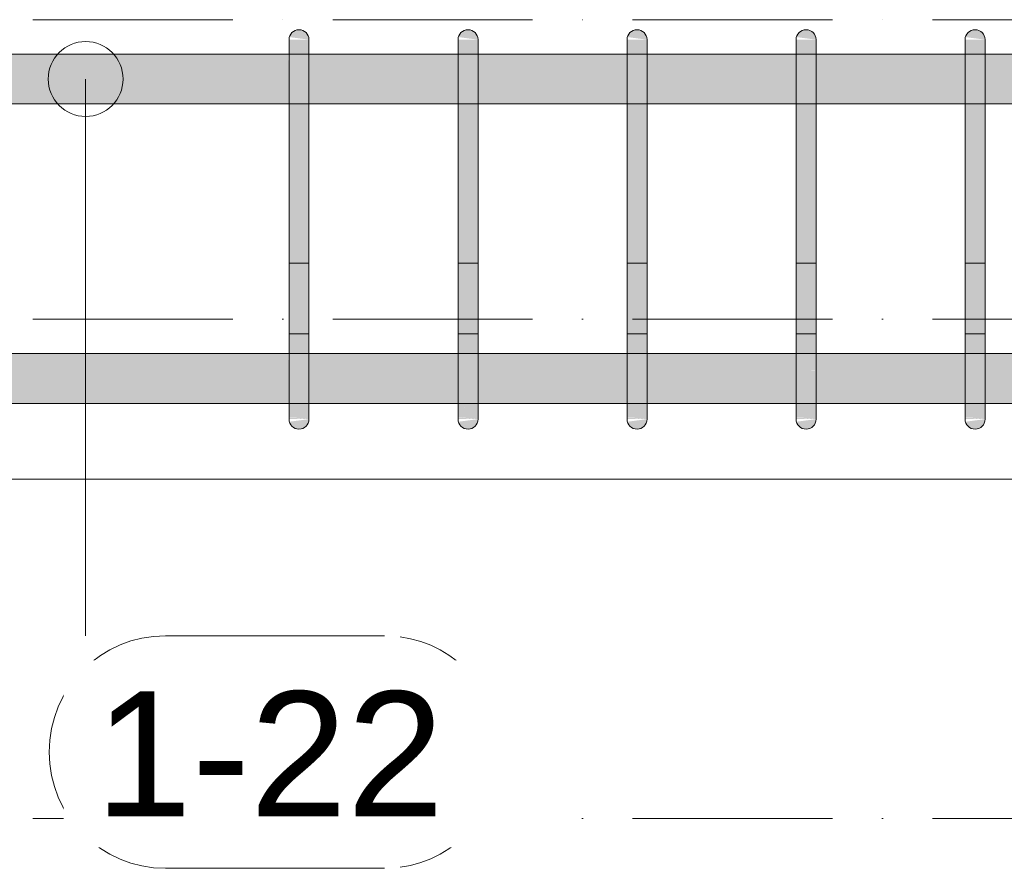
# Model space of a CAD drawing. Header units: millimetres. Extents: x -25607 to 9385, y 1894 to 10168.
# Tile 161 of 181: x 6638 to 7131, y 5575 to 6000. Entities that reach past the tile are written whole.
import ezdxf

# ---------------------------------------------------------------- set-up
doc = ezdxf.new("R2010")
doc.units = ezdxf.units.MM
doc.linetypes.add('Čerchovaná', pattern=[150, 100, -25, 0, -25])
for name, color, linetype, lineweight in [('A-FLOR-LEVL', 51, 'Continuous', 5), ('S-BEAM', 12, 'Continuous', 9), ('S-RBAR', 171, 'Continuous', 5), ('S-RBAR-IDEN', 171, 'Continuous', 5)]:
    doc.layers.add(name, color=color, linetype=linetype, lineweight=lineweight)
doc.styles.add('Arial_1', font='arial.ttf', dxfattribs={"height": 62.5})

# ---------------------------------------------------------------- blocks, each defined once
blk = doc.blocks.new('Popisek výztuže - _Typ_ množství_LEVÝ-573731-V5')
at = {"layer": 'S-RBAR-IDEN'}
for p, q in [((-16348.87, 6003.76), (-16458.56, 6003.76)), ((-16458.56, 5887.33), (-16348.87, 5887.33))]:
    blk.add_line(p, q, dxfattribs=at)
for centre, start, end in [((-16458.56, 5945.54), 90, 270), ((-16348.87, 5945.54), 277.6434, 82.3566)]:
    blk.add_arc(centre, 58.22, start, end, dxfattribs=at)

msp = doc.modelspace()

# ---------------------------------------------------------------- hatches: boundary and pattern name
at = {"layer": 'S-RBAR'}
for points in [[(6782.58, 5990), (6782.41, 5991.29), (6781.91, 5992.5), (6781.12, 5993.54), (6780.08, 5994.33), (6778.88, 5994.83), (6777.58, 5995), (6776.29, 5994.83), (6775.08, 5994.33), (6774.05, 5993.54), (6773.25, 5992.5), (6772.75, 5991.29), (6782.41, 5990.02)], [(6867.2, 5990), (6867.03, 5991.29), (6866.53, 5992.5), (6865.73, 5993.54), (6864.7, 5994.33), (6863.49, 5994.83), (6862.2, 5995), (6860.1, 5994.5), (6859.7, 5994.33), (6858.66, 5993.54), (6857.87, 5992.5), (6857.37, 5991.29), (6867.03, 5990.02)], [(6951.81, 5990), (6951.64, 5991.29), (6951.14, 5992.5), (6950.35, 5993.54), (6949.31, 5994.33), (6947.9, 5994.86), (6946.81, 5995), (6945.52, 5994.83), (6944.31, 5994.33), (6943.28, 5993.54), (6942.48, 5992.5), (6941.98, 5991.29), (6951.64, 5990.02)], [(7036.43, 5990), (7036.26, 5991.29), (7035.7, 5992.58), (7034.96, 5993.54), (7033.93, 5994.33), (7032.72, 5994.83), (7031.43, 5995), (7030.13, 5994.83), (7028.93, 5994.33), (7027.89, 5993.54), (7027.1, 5992.5), (7026.6, 5991.29), (7035.7, 5990.1)], [(7121.04, 5990), (7120.87, 5991.29), (7120.37, 5992.5), (7119.58, 5993.54), (7118.54, 5994.33), (7117.34, 5994.83), (7116.04, 5995), (7114.75, 5994.83), (7113.54, 5994.33), (7112.51, 5993.54), (7111.71, 5992.5), (7111.21, 5991.29), (7120.87, 5990.02)], [(6772.58, 5965), (6782.58, 5965), (6782.58, 5990), (6772.58, 5990), (6772.58, 5969.55)], [(6857.2, 5965), (6867.2, 5965), (6867.2, 5990), (6857.2, 5990), (6857.2, 5969.55)], [(6951.81, 5965), (6951.81, 5990), (6941.81, 5990), (6941.81, 5965)], [(7036.43, 5965), (7036.43, 5990), (7026.43, 5990), (7026.43, 5965), (7035.7, 5965)], [(7111.04, 5965), (7121.04, 5965), (7121.04, 5990), (7111.04, 5990), (7111.04, 5969.55)], [(6782.58, 5825), (6782.58, 5965), (6772.58, 5965), (6772.58, 5825)], [(6860.1, 5825), (6867.2, 5825), (6867.2, 5965), (6857.2, 5965), (6857.2, 5825)], [(6951.81, 5825), (6951.81, 5965), (6941.81, 5965), (6941.81, 5825), (6947.9, 5825)], [(7036.43, 5825), (7036.43, 5965), (7026.43, 5965), (7026.43, 5825), (7035.7, 5825)], [(7121.04, 5825), (7121.04, 5965), (7111.04, 5965), (7111.04, 5825)], [(6777.58, 5795), (6778.88, 5795.17), (6780.08, 5795.67), (6781.12, 5796.46), (6781.91, 5797.5), (6782.41, 5798.71), (6782.41, 5799.98), (6772.75, 5798.71), (6773.25, 5797.5), (6774.05, 5796.46), (6775.08, 5795.67), (6776.29, 5795.17)], [(6862.2, 5795), (6863.49, 5795.17), (6864.7, 5795.67), (6865.73, 5796.46), (6866.53, 5797.5), (6867.03, 5798.71), (6867.03, 5799.98), (6857.37, 5798.71), (6857.87, 5797.5), (6858.66, 5796.46), (6860.1, 5795.5), (6860.9, 5795.17)], [(6946.81, 5795), (6948.11, 5795.17), (6949.31, 5795.67), (6950.35, 5796.46), (6951.14, 5797.5), (6951.64, 5798.71), (6951.64, 5799.98), (6941.98, 5798.71), (6942.48, 5797.5), (6943.28, 5796.46), (6944.31, 5795.67), (6945.52, 5795.17)], [(7031.43, 5795), (7032.72, 5795.17), (7033.93, 5795.67), (7034.96, 5796.46), (7035.76, 5797.5), (7036.26, 5798.71), (7036.43, 5800), (7026.6, 5798.71), (7027.1, 5797.5), (7027.89, 5796.46), (7028.93, 5795.67), (7030.13, 5795.17)], [(7116.04, 5795), (7117.34, 5795.17), (7118.54, 5795.67), (7119.58, 5796.46), (7120.37, 5797.5), (7120.87, 5798.71), (7120.87, 5799.98), (7111.21, 5798.71), (7111.71, 5797.5), (7112.51, 5796.46), (7113.54, 5795.67), (7114.75, 5795.17)]]:
    msp.add_hatch(color=256, dxfattribs=at).paths.add_polyline_path(points)
h = msp.add_hatch(color=256, dxfattribs=at)
h.paths.add_polyline_path([(4034.44, 5957.8), (4044.49, 5957.8), (4044.49, 5982.8), (4034.44, 5982.8), (4034.44, 5971)])
h.paths.add_polyline_path([(5630.88, 5957.8), (5775.06, 5957.8), (5775.06, 5982.8), (5585.68, 5982.8), (5585.68, 5957.8)])
h.paths.add_polyline_path([(7121.04, 5957.8), (7195.66, 5957.8), (7195.66, 5982.8), (7121.04, 5982.8), (7121.04, 5965)])
h.paths.add_polyline_path([(5785.06, 5957.8), (5974.44, 5957.8), (5974.44, 5982.8), (5785.06, 5982.8), (5785.06, 5965)])
h.paths.add_polyline_path([(7036.43, 5957.8), (7111.04, 5957.8), (7111.04, 5982.8), (7036.43, 5982.8), (7036.43, 5965)])
h.paths.add_polyline_path([(8024.38, 5957.8), (8024.38, 5982.8), (8014.39, 5982.8), (8014.39, 5957.8)])
h.paths.add_polyline_path([(7996.39, 5957.8), (7996.39, 5982.8), (7652.49, 5982.8), (7652.49, 5957.8), (7913.7, 5957.8)])
h.paths.add_polyline_path([(7205.66, 5957.8), (7280.27, 5957.8), (7280.27, 5982.8), (7205.66, 5982.8), (7205.66, 5965)])
h.paths.add_polyline_path([(4120.41, 5957.8), (4158.32, 5957.8), (4158.32, 5982.8), (4120.41, 5982.8), (4120.41, 5965)])
h.paths.add_polyline_path([(5575.68, 5957.8), (5575.68, 5982.8), (5386.3, 5982.8), (5386.3, 5957.8), (5455.28, 5957.8)])
h.paths.add_polyline_path([(4740.74, 5957.8), (4819.86, 5957.8), (4819.86, 5982.8), (4740.74, 5982.8), (4740.74, 5965)])
h.paths.add_polyline_path([(4082.49, 5957.8), (4110.41, 5957.8), (4110.41, 5982.8), (4082.49, 5982.8), (4082.49, 5965)])
h.paths.add_polyline_path([(4651.63, 5957.8), (4730.74, 5957.8), (4730.74, 5982.8), (4651.63, 5982.8), (4651.63, 5965)])
h.paths.add_polyline_path([(4577.28, 5957.8), (4641.63, 5957.8), (4641.63, 5982.8), (4551.63, 5982.8), (4551.63, 5957.8)])
h.paths.add_polyline_path([(4216.23, 5957.8), (4254.15, 5957.8), (4254.15, 5982.8), (4216.23, 5982.8), (4216.23, 5965)])
h.paths.add_polyline_path([(4918.97, 5957.8), (4998.08, 5957.8), (4998.08, 5982.8), (4918.97, 5982.8), (4918.97, 5965)])
h.paths.add_polyline_path([(7634.49, 5957.8), (7634.49, 5982.8), (7589.29, 5982.8), (7589.29, 5957.8), (7606.4, 5957.8)])
h.paths.add_polyline_path([(4445.8, 5957.8), (4445.57, 5982.8), (4407.89, 5982.8), (4407.89, 5957.8)])
h.paths.add_polyline_path([(7579.29, 5957.8), (7579.29, 5982.8), (7544.18, 5982.8), (7544.18, 5957.8), (7562.5, 5957.8)])
h.paths.add_polyline_path([(5376.3, 5957.8), (5376.3, 5982.8), (5186.3, 5982.8), (5186.3, 5957.8), (5279.68, 5957.8)])
h.paths.add_polyline_path([(6941.81, 5957.8), (6941.81, 5982.8), (6867.2, 5982.8), (6867.2, 5957.8)])
h.paths.add_polyline_path([(4168.32, 5957.8), (4206.23, 5957.8), (4206.23, 5982.8), (4168.32, 5982.8), (4168.32, 5965)])
h.paths.add_polyline_path([(5984.44, 5957.8), (6173.82, 5957.8), (6173.82, 5982.8), (5984.44, 5982.8), (5984.44, 5965)])
h.paths.add_polyline_path([(4493.72, 5957.8), (4493.72, 5982.8), (4455.8, 5982.8), (4455.8, 5957.8)])
h.paths.add_polyline_path([(7026.43, 5957.8), (7026.43, 5982.8), (6951.81, 5982.8), (6951.81, 5957.8)])
h.paths.add_polyline_path([(6183.82, 5957.8), (6373.2, 5957.8), (6373.2, 5982.8), (6183.82, 5982.8), (6183.82, 5965)])
h.paths.add_polyline_path([(7363.75, 5957.8), (7398.86, 5957.8), (7398.86, 5982.8), (7363.75, 5982.8), (7363.75, 5965)])
h.paths.add_polyline_path([(7290.27, 5957.8), (7353.75, 5957.8), (7353.75, 5982.8), (7290.27, 5982.8), (7290.27, 5965)])
h.paths.add_polyline_path([(5176.3, 5957.8), (5176.3, 5982.8), (5097.19, 5982.8), (5097.19, 5957.8), (5104.08, 5957.8)])
h.paths.add_polyline_path([(6383.2, 5957.8), (6572.58, 5957.8), (6572.58, 5982.8), (6383.2, 5982.8), (6383.2, 5965)])
h.paths.add_polyline_path([(4264.15, 5957.8), (4286.39, 5957.8), (4286.39, 5982.8), (4264.15, 5982.8), (4264.15, 5965)])
h.paths.add_polyline_path([(4829.86, 5957.8), (4908.97, 5957.8), (4908.97, 5982.8), (4829.86, 5982.8), (4829.86, 5965)])
h.paths.add_polyline_path([(4541.63, 5957.8), (4541.63, 5982.8), (4503.72, 5982.8), (4503.72, 5957.8)])
h.paths.add_polyline_path([(4324.39, 5957.8), (4349.98, 5957.8), (4349.98, 5982.8), (4324.39, 5982.8), (4324.39, 5965)])
h.paths.add_polyline_path([(6582.58, 5957.8), (6772.58, 5957.8), (6772.29, 5982.8), (6582.58, 5982.8), (6582.58, 5965)])
h.paths.add_polyline_path([(4359.98, 5957.8), (4397.89, 5957.8), (4397.89, 5982.8), (4359.98, 5982.8), (4359.98, 5965)])
h.paths.add_polyline_path([(7443.97, 5957.8), (7443.97, 5982.8), (7408.86, 5982.8), (7408.86, 5957.8)])
h.paths.add_polyline_path([(6857.2, 5957.8), (6857.2, 5982.8), (6782.58, 5982.8), (6782.58, 5957.8)])
h.paths.add_polyline_path([(7489.07, 5957.8), (7489.07, 5982.8), (7453.97, 5982.8), (7453.97, 5957.8)])
h.paths.add_polyline_path([(5008.08, 5957.8), (5087.19, 5957.8), (5087.19, 5982.8), (5008.08, 5982.8), (5008.08, 5965)])
h.paths.add_polyline_path([(7499.07, 5957.8), (7534.18, 5957.8), (7534.18, 5982.8), (7499.07, 5982.8), (7499.07, 5965)])
h = msp.add_hatch(color=256, dxfattribs=at)
h.paths.add_polyline_path([(4312.06, 5807.8), (4316.94, 5807.8), (4316.94, 5832.8), (4312.06, 5832.8), (4312.06, 5807.92)])
h.paths.add_polyline_path([(4235, 5807.8), (4254.15, 5807.92), (4254.15, 5832.8), (4235, 5832.8), (4235, 5807.92)])
h.paths.add_polyline_path([(7996.39, 5807.8), (7996.39, 5832.8), (7652.49, 5832.8), (7652.49, 5807.8), (7913.7, 5807.8)])
h.paths.add_polyline_path([(4740.74, 5807.8), (4819.86, 5807.92), (4819.86, 5832.8), (4740.74, 5832.8), (4740.74, 5807.92)])
h.paths.add_polyline_path([(1019.44, 5807.8), (1209.04, 5807.8), (1209.04, 5832.8), (1019.44, 5832.8), (1019.44, 5815)])
h.paths.add_polyline_path([(8024.44, 5807.8), (8024.44, 5832.8), (8014.39, 5832.8), (8014.39, 5807.8)])
h.paths.add_polyline_path([(4665.08, 5807.8), (4730.74, 5807.92), (4730.74, 5832.8), (4651.63, 5832.8), (4651.63, 5807.8)])
h.paths.add_polyline_path([(7579.29, 5807.8), (7579.29, 5832.8), (7544.18, 5832.8), (7544.18, 5807.8), (7562.5, 5807.8)])
h.paths.add_polyline_path([(4087.1, 5807.8), (4087.1, 5832.8), (4082.49, 5832.8), (4082.49, 5807.8)])
h.paths.add_polyline_path([(4829.86, 5807.8), (4908.97, 5807.92), (4908.97, 5832.8), (4829.86, 5832.8), (4829.86, 5807.92)])
h.paths.add_polyline_path([(4041.14, 5807.8), (4041.14, 5832.8), (4005.17, 5832.8), (4005.17, 5807.8), (4006.57, 5807.8)])
h.paths.add_polyline_path([(4280.97, 5807.8), (4286.39, 5807.8), (4286.39, 5832.8), (4280.97, 5832.8), (4280.97, 5815)])
h.paths.add_polyline_path([(1219.04, 5807.8), (1408.65, 5807.8), (1408.65, 5832.8), (1219.04, 5832.8), (1219.04, 5815)])
h.paths.add_polyline_path([(4641.63, 5807.8), (4641.63, 5832.8), (4551.63, 5832.8), (4551.63, 5807.8), (4577.28, 5807.8)])
h.paths.add_polyline_path([(7634.49, 5807.8), (7634.49, 5832.8), (7589.29, 5832.8), (7589.29, 5807.8)])
h.paths.add_polyline_path([(4918.97, 5807.8), (4998.08, 5807.92), (4998.08, 5832.8), (4918.97, 5832.8), (4918.97, 5807.92)])
h.paths.add_polyline_path([(3995.17, 5807.8), (3995.17, 5832.8), (3959.2, 5832.8), (3959.2, 5807.8), (3962.67, 5807.8)])
h.paths.add_polyline_path([(5008.08, 5807.8), (5087.19, 5807.92), (5087.19, 5832.8), (5008.08, 5832.8), (5008.08, 5807.92)])
h.paths.add_polyline_path([(3949.2, 5807.8), (3949.2, 5832.8), (3913.24, 5832.8), (3913.24, 5807.8), (3918.77, 5807.8)])
h.paths.add_polyline_path([(4269.97, 5807.8), (4270.97, 5807.8), (4270.97, 5832.8), (4264.15, 5832.8), (4264.15, 5807.8)])
h.paths.add_polyline_path([(4225, 5807.8), (4225, 5832.8), (4216.23, 5832.8), (4216.23, 5807.8)])
h.paths.add_polyline_path([(7534.18, 5807.8), (7534.18, 5832.8), (7499.07, 5832.8), (7499.07, 5807.8), (7518.6, 5807.8)])
h.paths.add_polyline_path([(5097.19, 5807.8), (5176.3, 5807.92), (5176.3, 5832.8), (5097.19, 5832.8), (5097.19, 5807.92)])
h.paths.add_polyline_path([(3903.24, 5807.8), (3903.24, 5832.8), (3867.27, 5832.8), (3867.27, 5807.8), (3874.87, 5807.8)])
h.paths.add_polyline_path([(4179.04, 5807.8), (4179.04, 5832.8), (4168.32, 5832.8), (4168.32, 5807.8)])
h.paths.add_polyline_path([(4541.63, 5807.8), (4541.63, 5832.8), (4503.72, 5832.8), (4503.72, 5807.8), (4533.37, 5807.8)])
h.paths.add_polyline_path([(5186.3, 5807.8), (5376.3, 5807.92), (5376.3, 5832.8), (5186.3, 5832.8), (5186.3, 5807.92)])
h.paths.add_polyline_path([(3857.27, 5807.8), (3857.27, 5832.8), (3821.3, 5832.8), (3821.3, 5807.8), (3830.97, 5807.8)])
h.paths.add_polyline_path([(4143.07, 5807.8), (4158.32, 5807.92), (4158.32, 5832.8), (4143.07, 5832.8), (4143.07, 5807.92)])
h.paths.add_polyline_path([(1418.65, 5807.8), (1608.25, 5807.8), (1608.25, 5832.8), (1418.65, 5832.8), (1418.65, 5815)])
h.paths.add_polyline_path([(7489.07, 5807.8), (7489.07, 5832.8), (7453.97, 5832.8), (7453.97, 5807.8), (7474.7, 5807.8)])
h.paths.add_polyline_path([(4051.14, 5807.8), (4062.49, 5807.92), (4062.49, 5832.8), (4051.14, 5832.8), (4051.14, 5807.92)])
h.paths.add_polyline_path([(5386.3, 5807.8), (5575.68, 5807.92), (5575.68, 5832.8), (5386.3, 5832.8), (5386.3, 5807.92)])
h.paths.add_polyline_path([(3811.3, 5807.8), (3811.3, 5832.8), (3721.3, 5832.8), (3721.3, 5807.8), (3787.07, 5807.8)])
h.paths.add_polyline_path([(1618.25, 5807.8), (1807.85, 5807.8), (1807.85, 5832.8), (1618.25, 5832.8), (1618.25, 5815)])
h.paths.add_polyline_path([(5585.68, 5807.8), (5775.06, 5807.92), (5775.06, 5832.8), (5585.68, 5832.8), (5585.68, 5807.92)])
h.paths.add_polyline_path([(3711.3, 5807.8), (3711.3, 5832.8), (3622.79, 5832.8), (3622.79, 5807.8), (3699.27, 5807.8)])
h.paths.add_polyline_path([(7443.97, 5807.8), (7443.97, 5832.8), (7408.86, 5832.8), (7408.86, 5807.8), (7430.8, 5807.8)])
h.paths.add_polyline_path([(3612.79, 5807.8), (3612.79, 5832.8), (3524.27, 5832.8), (3524.27, 5807.8), (3611.47, 5807.8)])
h.paths.add_polyline_path([(4493.72, 5807.8), (4493.72, 5832.8), (4455.8, 5832.8), (4455.8, 5807.8), (4489.47, 5807.8)])
h.paths.add_polyline_path([(5785.06, 5807.8), (5974.44, 5807.92), (5974.44, 5832.8), (5785.06, 5832.8), (5785.06, 5807.92)])
h.paths.add_polyline_path([(1817.85, 5807.8), (2007.45, 5807.8), (2007.45, 5832.8), (1817.85, 5832.8), (1817.85, 5815)])
h.paths.add_polyline_path([(3514.27, 5807.8), (3514.27, 5832.8), (3425.75, 5832.8), (3425.75, 5807.8), (3479.77, 5807.8)])
h.paths.add_polyline_path([(3415.75, 5807.8), (3415.75, 5832.8), (3327.23, 5832.8), (3327.23, 5807.8), (3391.96, 5807.8)])
h.paths.add_polyline_path([(7398.86, 5807.8), (7398.86, 5832.8), (7363.75, 5832.8), (7363.75, 5807.8), (7386.9, 5807.8)])
h.paths.add_polyline_path([(5984.44, 5807.8), (6173.82, 5807.92), (6173.82, 5832.8), (5984.44, 5832.8), (5984.44, 5807.92)])
h.paths.add_polyline_path([(6183.82, 5807.8), (6373.2, 5807.92), (6373.2, 5832.8), (6183.82, 5832.8), (6183.82, 5807.92)])
h.paths.add_polyline_path([(3317.23, 5807.8), (3317.23, 5832.8), (3228.71, 5832.8), (3228.71, 5807.8), (3304.16, 5807.8)])
h.paths.add_polyline_path([(3218.71, 5807.8), (3218.71, 5832.8), (3130.2, 5832.8), (3130.2, 5807.8), (3172.46, 5807.8)])
h.paths.add_polyline_path([(6383.2, 5807.8), (6572.58, 5807.92), (6572.58, 5832.8), (6383.2, 5832.8), (6383.2, 5807.92)])
h.paths.add_polyline_path([(2017.45, 5807.8), (2207.05, 5807.8), (2207.05, 5832.8), (2017.45, 5832.8), (2017.45, 5815)])
h.paths.add_polyline_path([(4445.8, 5807.8), (4445.57, 5832.8), (4407.89, 5832.8), (4407.89, 5807.8), (4445.57, 5807.8)])
h.paths.add_polyline_path([(7353.75, 5807.8), (7353.75, 5832.8), (7290.27, 5832.8), (7290.27, 5807.8), (7299.1, 5807.8)])
h.paths.add_polyline_path([(3120.2, 5807.8), (3120.2, 5832.8), (3031.68, 5832.8), (3031.68, 5807.8), (3084.66, 5807.8)])
h.paths.add_polyline_path([(6582.58, 5807.8), (6772.58, 5807.92), (6772.29, 5832.8), (6582.58, 5832.8), (6582.58, 5807.92)])
h.paths.add_polyline_path([(3021.68, 5807.8), (3021.68, 5832.8), (2933.16, 5832.8), (2933.16, 5807.8), (2996.86, 5807.8)])
h.paths.add_polyline_path([(4326.94, 5807.8), (4349.98, 5807.92), (4349.98, 5832.8), (4326.94, 5832.8), (4326.94, 5807.92)])
h.paths.add_polyline_path([(2923.16, 5807.8), (2923.16, 5832.8), (2834.64, 5832.8), (2834.64, 5807.8), (2909.06, 5807.8)])
h.paths.add_polyline_path([(2217.05, 5807.8), (2332.05, 5807.8), (2332.05, 5832.8), (2217.05, 5832.8), (2217.05, 5815)])
h.paths.add_polyline_path([(4120.41, 5807.8), (4133.07, 5807.92), (4133.07, 5832.8), (4120.41, 5832.8), (4120.41, 5807.92)])
h.paths.add_polyline_path([(7280.27, 5807.8), (7280.27, 5832.8), (7205.66, 5832.8), (7205.66, 5807.8), (7211.3, 5807.8)])
h.paths.add_polyline_path([(6782.58, 5807.8), (6857.2, 5807.92), (6857.2, 5832.8), (6782.58, 5832.8), (6782.58, 5807.92)])
h.paths.add_polyline_path([(4110.41, 5807.8), (4110.41, 5832.8), (4097.1, 5832.8), (4097.1, 5807.8)])
h.paths.add_polyline_path([(2824.64, 5807.8), (2824.64, 5832.8), (2736.12, 5832.8), (2736.12, 5807.8), (2821.26, 5807.8)])
h.paths.add_polyline_path([(6867.2, 5807.8), (6941.81, 5807.92), (6941.81, 5832.8), (6867.2, 5832.8), (6867.2, 5807.92)])
h.paths.add_polyline_path([(2342.05, 5807.8), (2430.57, 5807.8), (2430.57, 5832.8), (2342.05, 5832.8), (2342.05, 5815)])
h.paths.add_polyline_path([(2726.12, 5807.8), (2726.12, 5832.8), (2637.61, 5832.8), (2637.61, 5807.8), (2645.66, 5807.8)])
h.paths.add_polyline_path([(7195.66, 5807.8), (7195.66, 5832.8), (7121.04, 5832.8), (7121.04, 5807.8), (7123.5, 5807.8)])
h.paths.add_polyline_path([(2627.61, 5807.8), (2627.61, 5832.8), (2539.09, 5832.8), (2539.09, 5807.8), (2557.86, 5807.8)])
h.paths.add_polyline_path([(6951.81, 5807.8), (7026.43, 5807.92), (7026.43, 5832.8), (6951.81, 5832.8), (6951.81, 5807.92)])
h.paths.add_polyline_path([(4206.23, 5807.8), (4206.23, 5832.8), (4189.04, 5832.8), (4189.04, 5807.8)])
h.paths.add_polyline_path([(4397.89, 5807.8), (4397.89, 5832.8), (4359.98, 5832.8), (4359.98, 5807.8)])
h.paths.add_polyline_path([(2529.09, 5807.8), (2529.09, 5832.8), (2440.57, 5832.8), (2440.57, 5807.8), (2470.06, 5807.8)])
h.paths.add_polyline_path([(7036.43, 5807.8), (7111.04, 5807.92), (7111.04, 5832.8), (7036.43, 5832.8), (7036.43, 5807.92)])
h = msp.add_hatch(color=256, dxfattribs=at)
h.paths.add_polyline_path([(6782.58, 5803.08), (6782.58, 5803.74), (6781.22, 5803.89), (6780.38, 5803.51)])
h.paths.add_polyline_path([(6777.09, 5805.53), (6775.41, 5807.49), (6772.58, 5807.92), (6772.58, 5806.75)])
h.paths.add_polyline_path([(6782.58, 5811.72), (6782.58, 5813.44), (6772.58, 5815.43), (6777.31, 5811.91)])
h.paths.add_polyline_path([(6780.55, 5824.03), (6782.58, 5824.24), (6782.58, 5825), (6772.58, 5825), (6772.58, 5824.03)])
h = msp.add_hatch(color=256, dxfattribs=at)
h.paths.add_polyline_path([(6772.58, 5815.43), (6782.58, 5813.44), (6782.58, 5824.24), (6780.55, 5824.03), (6772.58, 5824.03), (6772.58, 5822.55)])
h.paths.add_polyline_path([(6782.58, 5800), (6782.58, 5803.08), (6780.38, 5803.51), (6781.22, 5803.89), (6782.58, 5803.74), (6782.58, 5811.72), (6778.05, 5811.99), (6772.58, 5815.43), (6772.58, 5808.15), (6775.55, 5807.32), (6777.09, 5805.53), (6772.58, 5806.75), (6772.75, 5800.99), (6774.67, 5800.85), (6778.88, 5800.4)])
h.paths.add_polyline_path([(6782.58, 5800), (6772.58, 5800.85), (6772.75, 5800), (6777.58, 5800)])
h = msp.add_hatch(color=256, dxfattribs=at)
h.paths.add_polyline_path([(6867.2, 5803.08), (6867.2, 5803.74), (6865.84, 5803.89), (6864.99, 5803.51)])
h.paths.add_polyline_path([(6861.71, 5805.53), (6860.02, 5807.49), (6857.2, 5807.92), (6857.2, 5806.75), (6860.1, 5805.97)])
h.paths.add_polyline_path([(6867.2, 5811.72), (6867.2, 5813.44), (6857.2, 5815.43), (6861.92, 5811.91)])
h.paths.add_polyline_path([(6865.17, 5824.03), (6867.2, 5824.24), (6867.2, 5825), (6857.2, 5825), (6857.2, 5824.03), (6860.1, 5824.03)])
h = msp.add_hatch(color=256, dxfattribs=at)
h.paths.add_polyline_path([(6857.2, 5800), (6867.2, 5800), (6857.2, 5800.85)])
h.paths.add_polyline_path([(6857.2, 5815.43), (6867.2, 5813.44), (6867.2, 5824.24), (6865.17, 5824.03), (6857.2, 5824.03), (6857.2, 5822.55)])
h.paths.add_polyline_path([(6867.2, 5800), (6867.2, 5803.08), (6864.99, 5803.51), (6865.84, 5803.89), (6867.2, 5803.74), (6867.2, 5811.72), (6862.67, 5811.99), (6857.2, 5815.43), (6857.2, 5808.15), (6860.17, 5807.32), (6861.71, 5805.53), (6857.2, 5806.75), (6857.37, 5800.99), (6860.1, 5800.76), (6863.49, 5800.4)])
h = msp.add_hatch(color=256, dxfattribs=at)
h.paths.add_polyline_path([(6951.81, 5803.08), (6951.81, 5803.74), (6950.45, 5803.89), (6949.61, 5803.51)])
h.paths.add_polyline_path([(6946.32, 5805.53), (6944.64, 5807.49), (6941.81, 5807.92), (6941.81, 5806.75)])
h.paths.add_polyline_path([(6951.81, 5811.72), (6951.81, 5813.44), (6941.81, 5815.43), (6946.54, 5811.91), (6947.9, 5811.86)])
h.paths.add_polyline_path([(6949.78, 5824.03), (6951.81, 5824.24), (6951.81, 5825), (6941.81, 5825), (6941.81, 5824.03), (6947.9, 5824.03)])
h = msp.add_hatch(color=256, dxfattribs=at)
h.paths.add_polyline_path([(6941.81, 5815.43), (6951.81, 5813.44), (6951.81, 5824.24), (6947.9, 5824.03), (6941.81, 5824.03), (6941.81, 5822.55)])
h.paths.add_polyline_path([(6951.81, 5800), (6951.81, 5803.08), (6949.61, 5803.51), (6950.45, 5803.89), (6951.81, 5803.74), (6951.81, 5811.72), (6947.28, 5811.99), (6941.81, 5815.43), (6941.81, 5808.15), (6944.78, 5807.32), (6946.32, 5805.53), (6941.81, 5806.75), (6941.98, 5800.99), (6943.9, 5800.85), (6948.11, 5800.4)])
h.paths.add_polyline_path([(6947.9, 5800), (6951.81, 5800), (6941.81, 5800.85), (6941.98, 5800), (6946.81, 5800)])
h = msp.add_hatch(color=256, dxfattribs=at)
h.paths.add_polyline_path([(7036.43, 5803.08), (7036.43, 5803.74), (7035.07, 5803.89), (7034.22, 5803.51), (7035.7, 5803.22)])
h.paths.add_polyline_path([(7030.94, 5805.53), (7029.25, 5807.49), (7026.43, 5807.92), (7026.43, 5806.75)])
h.paths.add_polyline_path([(7036.43, 5811.72), (7036.43, 5813.44), (7026.43, 5815.43), (7031.15, 5811.91), (7035.7, 5811.75)])
h.paths.add_polyline_path([(7026.43, 5824.03), (7036.43, 5824.24), (7036.43, 5825), (7026.43, 5825)])
h = msp.add_hatch(color=256, dxfattribs=at)
h.paths.add_polyline_path([(7026.43, 5815.43), (7036.43, 5813.44), (7036.43, 5824.24), (7034.4, 5824.03), (7026.43, 5824.03), (7026.43, 5822.55)])
h.paths.add_polyline_path([(7036.43, 5800), (7036.43, 5803.08), (7034.22, 5803.51), (7035.07, 5803.89), (7036.43, 5803.74), (7036.43, 5811.72), (7031.9, 5811.99), (7026.43, 5815.43), (7026.43, 5808.15), (7029.4, 5807.32), (7030.94, 5805.53), (7026.43, 5806.75), (7026.6, 5800.99), (7028.51, 5800.85), (7035.7, 5800.08)])
h.paths.add_polyline_path([(7035.7, 5800), (7035.7, 5800.06), (7026.43, 5800.85), (7026.6, 5800), (7032.72, 5800)])
h = msp.add_hatch(color=256, dxfattribs=at)
h.paths.add_polyline_path([(7121.04, 5803.08), (7121.04, 5803.74), (7119.68, 5803.89), (7118.84, 5803.51)])
h.paths.add_polyline_path([(7115.55, 5805.53), (7113.87, 5807.49), (7111.04, 5807.92), (7111.04, 5806.75)])
h.paths.add_polyline_path([(7121.04, 5811.72), (7121.04, 5813.44), (7111.04, 5815.43), (7115.77, 5811.91)])
h.paths.add_polyline_path([(7119.01, 5824.03), (7121.04, 5824.24), (7121.04, 5825), (7111.04, 5825), (7111.04, 5824.03)])
h = msp.add_hatch(color=256, dxfattribs=at)
h.paths.add_polyline_path([(7111.04, 5815.43), (7121.04, 5813.44), (7121.04, 5824.24), (7119.01, 5824.03), (7111.04, 5824.03), (7111.04, 5822.55)])
h.paths.add_polyline_path([(7121.04, 5800), (7121.04, 5803.08), (7118.84, 5803.51), (7119.68, 5803.89), (7121.04, 5803.74), (7121.04, 5811.72), (7116.51, 5811.99), (7111.04, 5815.43), (7111.04, 5808.15), (7114.01, 5807.32), (7115.55, 5805.53), (7111.04, 5806.75), (7111.21, 5800.99), (7113.13, 5800.85), (7117.34, 5800.4)])
h.paths.add_polyline_path([(7121.04, 5800), (7111.04, 5800.85), (7111.21, 5800), (7116.04, 5800)])

# ---------------------------------------------------------------- linework, layer by layer
at = {"layer": 'A-FLOR-LEVL', "linetype": 'Čerchovaná'}
for p, q in [((-3262.19, 6000), (9255.9, 6000)), ((-3262.19, 5850), (9255.9, 5850)), ((-3262.19, 5600), (9255.9, 5600))]:
    msp.add_line(p, q, dxfattribs=at)
at = {"layer": 'S-BEAM'}
for p, q in [((4359.44, 5770), (7599.44, 5770)), ((8049.44, 5770), (4359.44, 5770))]:
    msp.add_line(p, q, dxfattribs=at)
at = {"layer": 'S-RBAR'}
for p, q in [((6772.58, 5965), (6772.58, 5990)), ((6772.58, 5965), (6772.58, 5990)), ((6782.58, 5965), (6782.58, 5990)), ((6782.58, 5965), (6782.58, 5990)), ((6857.2, 5965), (6857.2, 5990)), ((6857.2, 5965), (6857.2, 5990)), ((6867.2, 5965), (6867.2, 5990)), ((6867.2, 5965), (6867.2, 5990)), ((6941.81, 5965), (6941.81, 5990)), ((6941.81, 5965), (6941.81, 5990)), ((6951.81, 5965), (6951.81, 5990)), ((6951.81, 5965), (6951.81, 5990)), ((7026.43, 5965), (7026.43, 5990)), ((7026.43, 5965), (7026.43, 5990)), ((7036.43, 5965), (7036.43, 5990)), ((7036.43, 5965), (7036.43, 5990)), ((7111.04, 5965), (7111.04, 5990)), ((7111.04, 5965), (7111.04, 5990)), ((7121.04, 5965), (7121.04, 5990)), ((7121.04, 5965), (7121.04, 5990)), ((4034.44, 5982.8), (8024.38, 5982.8)), ((4034.44, 5982.8), (8024.38, 5982.8)), ((4034.44, 5982.8), (8024.38, 5982.8)), ((6772.58, 5825), (6772.58, 5965)), ((6772.58, 5965), (6772.58, 5825)), ((6782.58, 5825), (6782.58, 5965)), ((6782.58, 5965), (6782.58, 5825)), ((6857.2, 5825), (6857.2, 5965)), ((6857.2, 5965), (6857.2, 5825)), ((6867.2, 5825), (6867.2, 5965)), ((6867.2, 5965), (6867.2, 5825)), ((6941.81, 5825), (6941.81, 5965)), ((6941.81, 5965), (6941.81, 5825)), ((6951.81, 5825), (6951.81, 5965)), ((6951.81, 5965), (6951.81, 5825)), ((7026.43, 5825), (7026.43, 5965)), ((7026.43, 5965), (7026.43, 5825)), ((7036.43, 5825), (7036.43, 5965)), ((7036.43, 5965), (7036.43, 5825)), ((7111.04, 5825), (7111.04, 5965)), ((7111.04, 5965), (7111.04, 5825)), ((7121.04, 5825), (7121.04, 5965)), ((7121.04, 5965), (7121.04, 5825)), ((4034.44, 5957.8), (8024.38, 5957.8)), ((4034.44, 5957.8), (8024.38, 5957.8)), ((4034.44, 5957.8), (8024.38, 5957.8)), ((6772.58, 5878.03), (6772.58, 5842.68)), ((6772.58, 5878.03), (6782.58, 5878.03)), ((6782.58, 5878.03), (6782.58, 5842.68)), ((6857.2, 5878.03), (6857.2, 5842.68)), ((6857.2, 5878.03), (6867.2, 5878.03)), ((6867.2, 5878.03), (6867.2, 5842.68)), ((6941.81, 5878.03), (6941.81, 5842.68)), ((6941.81, 5878.03), (6951.81, 5878.03)), ((6951.81, 5878.03), (6951.81, 5842.68)), ((7026.43, 5878.03), (7026.43, 5842.68)), ((7026.43, 5878.03), (7036.43, 5878.03)), ((7036.43, 5878.03), (7036.43, 5842.68)), ((7111.04, 5878.03), (7111.04, 5842.68)), ((7111.04, 5878.03), (7121.04, 5878.03)), ((7121.04, 5878.03), (7121.04, 5842.68)), ((6772.58, 5800), (6772.58, 5842.68)), ((6782.58, 5842.68), (6772.58, 5842.68)), ((6772.58, 5807.32), (6772.58, 5842.68)), ((6782.58, 5800), (6782.58, 5842.68)), ((6782.58, 5807.32), (6782.58, 5842.68)), ((6857.2, 5800), (6857.2, 5842.68)), ((6867.2, 5842.68), (6857.2, 5842.68)), ((6857.2, 5807.32), (6857.2, 5842.68)), ((6867.2, 5800), (6867.2, 5842.68)), ((6867.2, 5807.32), (6867.2, 5842.68)), ((6941.81, 5800), (6941.81, 5842.68)), ((6951.81, 5842.68), (6941.81, 5842.68)), ((6941.81, 5807.32), (6941.81, 5842.68)), ((6951.81, 5800), (6951.81, 5842.68)), ((6951.81, 5807.32), (6951.81, 5842.68)), ((7026.43, 5800), (7026.43, 5842.68)), ((7036.43, 5842.68), (7026.43, 5842.68)), ((7026.43, 5807.32), (7026.43, 5842.68)), ((7036.43, 5800), (7036.43, 5842.68)), ((7036.43, 5807.32), (7036.43, 5842.68)), ((7111.04, 5800), (7111.04, 5842.68)), ((7121.04, 5842.68), (7111.04, 5842.68)), ((7111.04, 5807.32), (7111.04, 5842.68)), ((7121.04, 5800), (7121.04, 5842.68)), ((7121.04, 5807.32), (7121.04, 5842.68)), ((1019.4, 5832.8), (8024.44, 5832.8)), ((1019.4, 5832.8), (8024.44, 5832.8)), ((1019.4, 5832.8), (8024.44, 5832.8)), ((6772.58, 5800), (6772.58, 5825)), ((6772.58, 5807.32), (6772.58, 5825)), ((6782.58, 5800), (6782.58, 5825)), ((6782.58, 5800), (6782.58, 5825)), ((6857.2, 5800), (6857.2, 5825)), ((6857.2, 5807.32), (6857.2, 5825)), ((6867.2, 5800), (6867.2, 5825)), ((6867.2, 5800), (6867.2, 5825)), ((6941.81, 5800), (6941.81, 5825)), ((6941.81, 5807.32), (6941.81, 5825)), ((6951.81, 5800), (6951.81, 5825)), ((6951.81, 5800), (6951.81, 5825)), ((7026.43, 5800), (7026.43, 5825)), ((7026.43, 5807.32), (7026.43, 5825)), ((7036.43, 5800), (7036.43, 5825)), ((7036.43, 5800), (7036.43, 5825)), ((7111.04, 5800), (7111.04, 5825)), ((7111.04, 5807.32), (7111.04, 5825)), ((7121.04, 5800), (7121.04, 5825)), ((7121.04, 5800), (7121.04, 5825)), ((1019.4, 5807.8), (8024.44, 5807.8)), ((1019.4, 5807.8), (8024.44, 5807.8)), ((1019.4, 5807.8), (8024.44, 5807.8)), ((6772.58, 5800.85), (6772.58, 5807.32)), ((6772.58, 5800.85), (6772.58, 5807.32)), ((6782.58, 5800), (6782.58, 5807.32)), ((6857.2, 5800.85), (6857.2, 5807.32)), ((6857.2, 5800.85), (6857.2, 5807.32)), ((6867.2, 5800), (6867.2, 5807.32)), ((6941.81, 5800.85), (6941.81, 5807.32)), ((6941.81, 5800.85), (6941.81, 5807.32)), ((6951.81, 5800), (6951.81, 5807.32)), ((7026.43, 5800.85), (7026.43, 5807.32)), ((7026.43, 5800.85), (7026.43, 5807.32)), ((7036.43, 5800), (7036.43, 5807.32)), ((7111.04, 5800.85), (7111.04, 5807.32)), ((7111.04, 5800.85), (7111.04, 5807.32)), ((7121.04, 5800), (7121.04, 5807.32))]:
    msp.add_line(p, q, dxfattribs=at)
for centre, start, end in [((6777.58, 5990), 0, 180), ((6777.58, 5990), 0, 180), ((6862.2, 5990), 0, 180), ((6862.2, 5990), 0, 180), ((6946.81, 5990), 0, 180), ((6946.81, 5990), 0, 180), ((7031.43, 5990), 0, 180), ((7031.43, 5990), 0, 180), ((7116.04, 5990), 0, 180), ((7116.04, 5990), 0, 180), ((6777.58, 5800), 180, 0), ((6777.58, 5800), 180, 0), ((6777.58, 5800), 180, 0), ((6862.2, 5800), 180, 0), ((6862.2, 5800), 180, 0), ((6862.2, 5800), 180, 0), ((6946.81, 5800), 180, 0), ((6946.81, 5800), 180, 0), ((6946.81, 5800), 180, 0), ((7031.43, 5800), 180, 0), ((7031.43, 5800), 180, 0), ((7031.43, 5800), 180, 0), ((7116.04, 5800), 180, 0), ((7116.04, 5800), 180, 0), ((7116.04, 5800), 180, 0)]:
    msp.add_arc(centre, 5, start, end, dxfattribs=at)
at = {"layer": 'S-RBAR-IDEN'}
msp.add_line((6670.77, 5970.3), (6670.77, 5691.55), dxfattribs=at)
msp.add_circle((6670.77, 5970.3), 18.75, dxfattribs=at)

# ---------------------------------------------------------------- block references
msp.add_blockref('Popisek výztuže - _Typ_ množství_LEVÝ-573731-V5', (23169.27, -312.21), dxfattribs=at)

# ---------------------------------------------------------------- next in the draw order: texts
at = {"layer": 'S-RBAR-IDEN', "insert": (6675.42, 5663.7), "char_height": 62.5, "width": 210.443, "attachment_point": 1, "style": 'Arial_1', "bg_fill": 3, "box_fill_scale": 1.25, "bg_fill_color": 256, "bg_fill_true_color": 13158600, "bg_fill_transparency": 0}
msp.add_mtext('1-22', dxfattribs=at)

doc.saveas('drawing.dxf')
